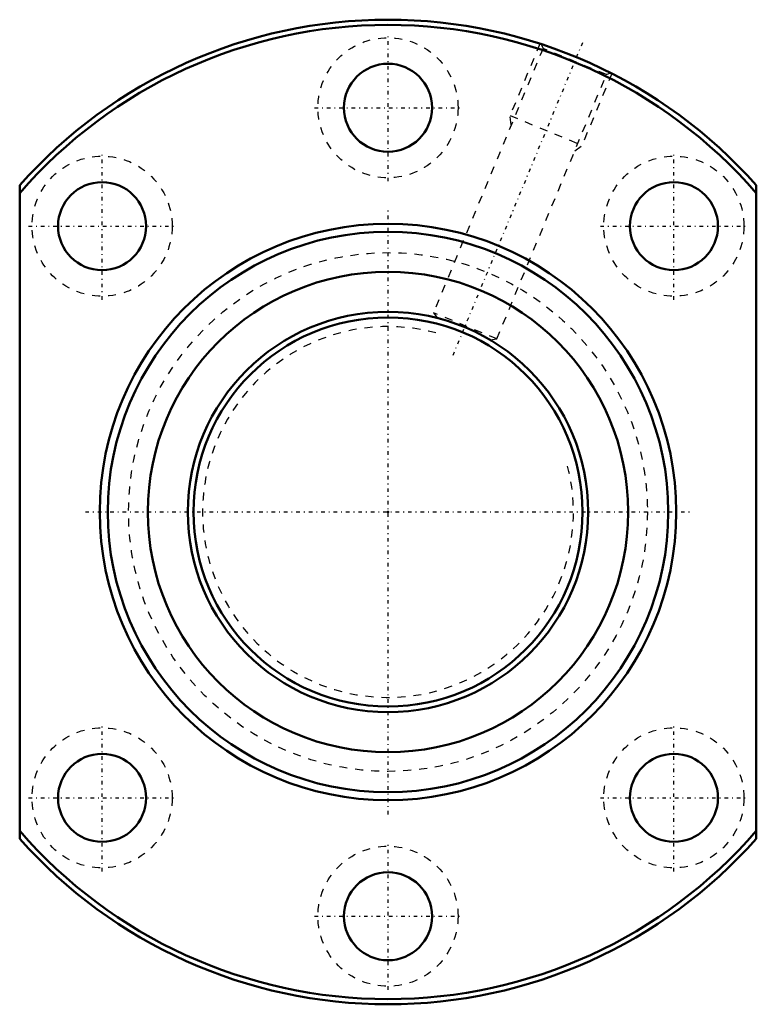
# Model space of a CAD drawing. Header units: millimetres. Extents: x -46 to 46, y -62 to 61.
import ezdxf

# ---------------------------------------------------------------- set-up
doc = ezdxf.new("R2010")
doc.units = ezdxf.units.MM
doc.linetypes.add('Center', pattern=[1.5, 0.45, -0.5, 0.05, -0.5])
doc.linetypes.add('Dashed', pattern=[2, 1, -1])
for name, color, linetype, lineweight in [('2d ConnectionPoints', 7, 'Continuous', 50), ('AM_0', 7, 'Continuous', 50), ('AM_5', 3, 'Continuous', 25), ('AM_7', 7, 'Center', 25), ('AM_9', 6, 'Dashed', 25)]:
    doc.layers.add(name, color=color, linetype=linetype, lineweight=lineweight)

# ---------------------------------------------------------------- blocks, each defined once
blk = doc.blocks.new('1_DK_5010_3RR0Nut_0_in_DK5010_3RRG1_103LC0_000_2')
at = {"layer": 'AM_0'}
for p, q in [((-46, -40.82), (-46, 40.82)), ((46, 40.82), (46, -40.82))]:
    blk.add_line(p, q, dxfattribs=at)
for centre, radius in [((0, 50.5), 5.5), ((-35.71, 35.71), 5.5), ((35.71, 35.71), 5.5), ((0, 0), 36), ((0, 0), 35), ((0, 0), 30), ((-35.71, -35.71), 5.5), ((35.71, -35.71), 5.5), ((0, -50.5), 5.5)]:
    blk.add_circle(centre, radius, dxfattribs=at)
for radius, start, end in [(61.5, 41.5854, 138.4146), (60.85, 40.8909, 139.1091), (60.85, 220.8909, 319.1091), (61.5, 221.5854, 318.4146)]:
    blk.add_arc((0, 0), radius, start, end, dxfattribs=at)
at = {"layer": 'AM_5', "linetype": 'Dashed'}
for p, q in [((18.97, 58.5), (15.25, 49.53)), ((27.96, 54.78), (24.24, 45.81)), ((15.4, 48.38), (15.25, 49.53)), ((15.25, 49.53), (24.24, 45.81)), ((23.32, 45.1), (24.24, 45.81))]:
    blk.add_line(p, q, dxfattribs=at)
at = {"layer": 'AM_7'}
for p, q in [((0, 41.31), (0, 59.69)), ((24.28, 58.61), (7.94, 19.18)), ((-9.19, 50.5), (9.19, 50.5)), ((-35.71, 26.52), (-35.71, 44.9)), ((35.71, 26.52), (35.71, 44.9)), ((0, -37.8), (0, 37.8)), ((-44.9, 35.71), (-26.52, 35.71)), ((26.52, 35.71), (44.9, 35.71)), ((-37.8, 0), (37.8, 0)), ((-35.71, -44.9), (-35.71, -26.52)), ((35.71, -44.9), (35.71, -26.52)), ((-44.9, -35.71), (-26.52, -35.71)), ((26.52, -35.71), (44.9, -35.71)), ((0, -59.69), (0, -41.31)), ((-9.19, -50.5), (9.19, -50.5))]:
    blk.add_line(p, q, dxfattribs=at)
at = {"layer": 'AM_9'}
for p, q in [((19.36, 57.92), (5.68, 24.9)), ((19.14, 58.44), (19.36, 57.92)), ((27.27, 54.64), (19.36, 57.92)), ((13.59, 21.62), (27.27, 54.64)), ((27.27, 54.64), (27.78, 54.86)), ((13.59, 21.62), (5.68, 24.9)), ((5.68, 24.9), (6.2, 24.21)), ((12.74, 21.51), (13.59, 21.62))]:
    blk.add_line(p, q, dxfattribs=at)
for centre, radius in [((0, 50.5), 8.75), ((-35.71, 35.71), 8.75), ((35.71, 35.71), 8.75), ((0, 0), 32.4), ((-35.71, -35.71), 8.75), ((35.71, -35.71), 8.75), ((0, -50.5), 8.75)]:
    blk.add_circle(centre, radius, dxfattribs=at)
blk = doc.blocks.new('2_DK_5010_3RR010300_Shaft_0_in_DK5010_3RRG1_103LC0_000_2')
at = {"layer": 'AM_0'}
for radius in [25, 24.3]:
    blk.add_circle((0, 0), radius, dxfattribs=at)
at = {"layer": 'AM_5', "linetype": 'Dashed'}
blk.add_arc((0, 0), 23.16, 75, 15, dxfattribs=at)

msp = doc.modelspace()

# ---------------------------------------------------------------- linework, layer by layer
at = {"layer": '2d ConnectionPoints'}
msp.add_point((0, 0), dxfattribs=at)
msp.add_point((0, 0), dxfattribs=at)

# ---------------------------------------------------------------- block references
for name in ['1_DK_5010_3RR0Nut_0_in_DK5010_3RRG1_103LC0_000_2', '2_DK_5010_3RR010300_Shaft_0_in_DK5010_3RRG1_103LC0_000_2']:
    msp.add_blockref(name, (0, 0))

doc.saveas('drawing.dxf')
